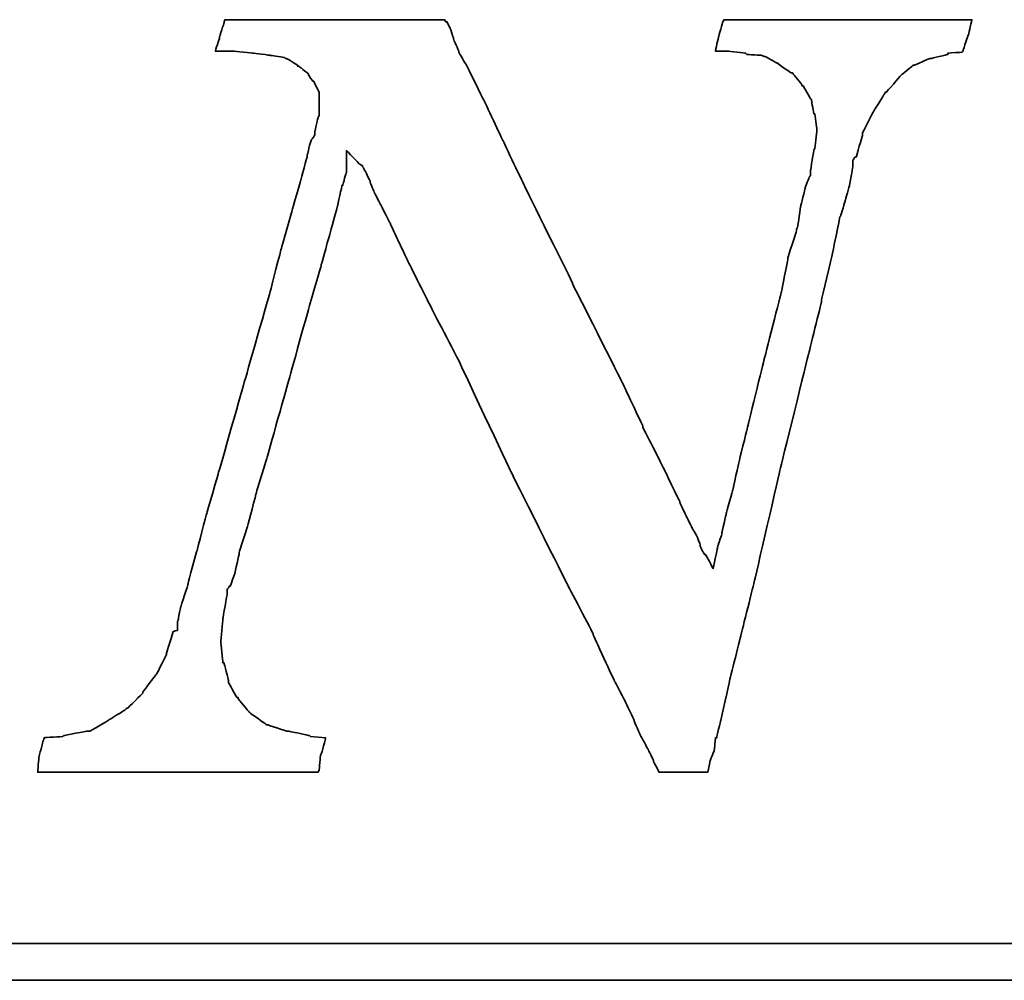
# Model space of a CAD drawing. Header units: millimetres. Extents: x 15 to 559, y 152 to 343.
# Tile 45 of 49: x 456.18 to 461.87, y 198.13 to 203.68. Entities that reach past the tile are written whole.
import ezdxf

# ---------------------------------------------------------------- set-up
doc = ezdxf.new("R2010")
doc.units = ezdxf.units.MM
doc.header["$LTSCALE"] = 0.15
doc.layers.add('DIM', color=4, linetype='CONTINUOUS')
doc.layers.add('layer 1', color=7, linetype='CONTINUOUS')

# ---------------------------------------------------------------- blocks, each defined once
blk = doc.blocks.new('TBI MOTION logo(完整正式版)')
at = {"layer": 'layer 1', "color": 22, "lineweight": 35}
for points, knots in [([(58.92625, -7.91875), (58.92625, -7.91875), (58.58625, -7.89375), (58.58625, -7.89375), (58.58625, -7.89375), (58.58625, -7.89375), (58.56625, -7.87125), (58.56625, -7.87125), (58.56625, -7.87125), (58.56625, -7.87125), (58.08375, -7.77375), (58.08375, -7.77375), (58.08375, -7.77375), (58.08375, -7.77375), (58.06125, -7.77375), (58.06125, -7.77375), (58.06125, -7.77375), (58.06125, -7.77375), (57.62625, -7.63125), (57.62625, -7.63125), (57.62625, -7.63125), (57.62625, -7.63125), (57.60625, -7.63125), (57.60625, -7.63125), (57.60625, -7.63125), (57.60625, -7.63125), (57.58125, -7.60625), (57.58125, -7.60625), (57.58125, -7.60625), (57.58125, -7.60625), (57.26625, -7.38875), (57.26625, -7.38875), (57.26625, -7.38875), (57.26625, -7.38875), (57.24625, -7.36875), (57.24625, -7.36875), (57.24625, -7.36875), (57.24625, -7.36875), (57.22125, -7.34375), (57.22125, -7.34375), (57.22125, -7.34375), (57.22125, -7.34375), (56.98125, -7.05375), (56.98125, -7.05375), (56.98125, -7.05375), (56.98125, -7.05375), (56.98125, -7.02875), (56.98125, -7.02875), (56.98125, -7.02875), (56.98125, -7.02875), (56.95625, -7.02875), (56.95625, -7.02875), (56.95625, -7.02875), (56.95625, -7.02875), (56.76625, -6.69625), (56.76625, -6.69625), (56.76625, -6.69625), (56.76625, -6.69625), (56.76625, -6.67125), (56.76625, -6.67125), (56.76625, -6.67125), (56.76625, -6.67125), (56.76625, -6.64875), (56.76625, -6.64875), (56.76625, -6.64875), (56.76625, -6.64875), (56.67125, -6.26375), (56.67125, -6.26375), (56.67125, -6.26375), (56.67125, -6.26375), (56.64625, -6.26375), (56.64625, -6.26375), (56.64625, -6.26375), (56.64625, -6.26375), (56.64625, -6.23875), (56.64625, -6.23875), (56.64625, -6.23875), (56.64625, -6.23875), (56.59625, -5.80875), (56.59625, -5.80875), (56.59625, -5.80875), (56.59625, -5.80875), (56.59625, -5.78375), (56.59625, -5.78375), (56.59625, -5.78375), (56.59625, -5.78375), (56.64625, -5.30375), (56.64625, -5.30375), (56.64625, -5.30375), (56.64625, -5.30375), (56.64625, -5.27875), (56.64625, -5.27875), (56.64625, -5.27875), (56.64625, -5.27875), (56.74125, -4.72875), (56.74125, -4.72875), (56.74125, -4.72875), (56.74125, -4.72875), (56.74125, -4.67875), (56.74125, -4.67875), (56.74125, -4.67875), (56.74125, -4.67875), (56.74125, -4.63375), (56.74125, -4.63375), (56.74125, -4.63375), (56.74125, -4.63375), (56.79125, -4.55875), (56.79125, -4.55875), (56.79125, -4.55875), (56.79125, -4.55875), (56.81125, -4.55875), (56.81125, -4.55875), (56.81125, -4.55875), (56.81125, -4.55875), (56.91125, -4.27375), (56.91125, -4.27375), (56.91125, -4.27375), (56.91125, -4.27375), (57.00625, -3.83874), (57.00625, -3.83874), (57.00625, -3.83874), (57.00625, -3.83874), (57.00625, -3.81374), (57.00625, -3.81374), (57.00625, -3.81374), (57.00625, -3.81374), (57.19875, -3.21374), (57.19875, -3.21374), (57.19875, -3.21374), (57.19875, -3.21374), (57.38625, -2.49625), (57.38625, -2.49625), (57.38625, -2.49625), (57.38625, -2.49625), (57.38625, -2.47374), (57.38625, -2.47374), (57.38625, -2.47374), (57.38625, -2.47374), (57.62625, -1.70375), (57.62625, -1.70375), (57.62625, -1.70375), (57.62625, -1.70375), (58.10625, 0.00125), (58.10625, 0.00125), (58.10625, 0.00125), (58.10625, 0.00125), (58.58625, 1.72625), (58.58625, 1.72625), (58.58625, 1.72625), (58.58625, 1.72625), (58.82625, 2.54125), (58.82625, 2.54125), (58.82625, 2.54125), (58.82625, 2.54125), (58.82625, 2.56374), (58.82625, 2.56374), (58.82625, 2.56374), (58.82625, 2.56374), (59.02125, 3.26125), (59.02125, 3.26125), (59.02125, 3.26125), (59.02125, 3.26125), (59.18625, 3.86125), (59.18625, 3.86125), (59.18625, 3.86125), (59.18625, 3.86125), (59.28625, 4.31875), (59.28625, 4.31875), (59.28625, 4.31875), (59.28625, 4.31875), (59.30625, 4.31875), (59.30625, 4.31875), (59.30625, 4.31875), (59.30625, 4.31875), (59.30625, 4.34125), (59.30625, 4.34125), (59.30625, 4.34125), (59.30625, 4.34125), (59.38125, 4.60625), (59.38125, 4.60625), (59.38125, 4.60625), (59.38125, 4.60625), (59.38125, 4.65125), (59.38125, 4.65125), (59.38125, 4.65125), (59.38125, 4.65125), (59.38125, 5.08625), (59.38125, 5.08625), (59.38125, 5.08625), (59.38125, 5.08625), (59.66625, 4.79624), (59.66625, 4.79624), (59.66625, 4.79624), (59.66625, 4.79624), (59.74125, 4.75124), (59.74125, 4.75124), (59.74125, 4.75124), (59.74125, 4.75124), (59.74125, 4.72624), (59.74125, 4.72624), (59.74125, 4.72624), (59.74125, 4.72624), (59.76125, 4.70124), (59.76125, 4.70124), (59.76125, 4.70124), (59.76125, 4.70124), (59.81125, 4.60625), (59.81125, 4.60625), (59.81125, 4.60625), (59.81125, 4.60625), (59.90625, 4.41125), (59.90625, 4.41125), (59.90625, 4.41125), (59.90625, 4.41125), (59.90625, 4.39125), (59.90625, 4.39125), (59.90625, 4.39125), (59.90625, 4.39125), (60.00375, 4.15124), (60.00375, 4.15124), (60.00375, 4.15124), (60.00375, 4.15124), (60.14625, 3.88374), (60.14625, 3.88374), (60.14625, 3.88374), (60.14625, 3.88374), (60.34125, 3.50124), (60.34125, 3.50124), (60.34125, 3.50124), (60.34125, 3.50124), (60.53125, 3.09125), (60.53125, 3.09125), (60.53125, 3.09125), (60.53125, 3.09125), (60.74625, 2.63625), (60.74625, 2.63625), (60.74625, 2.63625), (60.74625, 2.63625), (61.25125, 1.63124), (61.25125, 1.63124), (61.25125, 1.63124), (61.25125, 1.63124), (61.85125, 0.47625), (61.85125, 0.47625), (61.85125, 0.47625), (61.85125, 0.47625), (63.02625, -2.01874), (63.02625, -2.01874), (63.02625, -2.01874), (63.02625, -2.01874), (64.27625, -4.51374), (64.27625, -4.51374), (64.27625, -4.51374), (64.27625, -4.51374), (64.85125, -5.61375), (64.85125, -5.61375), (64.85125, -5.61375), (64.85125, -5.61375), (64.85125, -5.64125), (64.85125, -5.64125), (64.85125, -5.64125), (64.85125, -5.64125), (65.32875, -6.67125), (65.32875, -6.67125), (65.32875, -6.67125), (65.32875, -6.67125), (65.57125, -7.12875), (65.57125, -7.12875), (65.57125, -7.12875), (65.57125, -7.12875), (65.76125, -7.53625), (65.76125, -7.53625), (65.76125, -7.53625), (65.76125, -7.53625), (65.76125, -7.55625), (65.76125, -7.55625), (65.76125, -7.55625), (65.76125, -7.55625), (65.90375, -7.87125), (65.90375, -7.87125), (65.90375, -7.87125), (65.90375, -7.87125), (66.07125, -8.18125), (66.07125, -8.18125), (66.07125, -8.18125), (66.07125, -8.18125), (66.19125, -8.42375), (66.19125, -8.42375), (66.19125, -8.42375), (66.19125, -8.42375), (66.19125, -8.44375), (66.19125, -8.44375), (66.19125, -8.44375), (66.19125, -8.44375), (66.29125, -8.63875), (66.29125, -8.63875), (66.29125, -8.63875), (66.29125, -8.63875), (66.31125, -8.68625), (66.31125, -8.68625), (66.31125, -8.68625), (66.31125, -8.68625), (66.38375, -8.68625), (66.38375, -8.68625), (66.38375, -8.68625), (66.38375, -8.68625), (66.84125, -8.68625), (66.84125, -8.68625), (66.84125, -8.68625), (66.84125, -8.68625), (67.29625, -8.68625), (67.29625, -8.68625), (67.29625, -8.68625), (67.29625, -8.68625), (67.36625, -8.68625), (67.36625, -8.68625), (67.36625, -8.68625), (67.36625, -8.68625), (67.39125, -8.68625), (67.39125, -8.68625), (67.39125, -8.68625), (67.39125, -8.68625), (67.44125, -8.46875), (67.44125, -8.46875), (67.44125, -8.46875), (67.44125, -8.46875), (67.44125, -8.44375), (67.44125, -8.44375), (67.44125, -8.44375), (67.44125, -8.44375), (67.53625, -8.20375), (67.53625, -8.20375), (67.53625, -8.20375), (67.53625, -8.20375), (67.56125, -7.94375), (67.56125, -7.94375), (67.56125, -7.94375), (67.56125, -7.94375), (67.56125, -7.91875), (67.56125, -7.91875), (67.56125, -7.91875), (67.56125, -7.91875), (67.58625, -7.91875), (67.58625, -7.91875), (67.58625, -7.91875), (67.58625, -7.91875), (67.68125, -7.53625), (67.68125, -7.53625), (67.68125, -7.53625), (67.68125, -7.53625), (67.87375, -6.67125), (67.87375, -6.67125), (67.87375, -6.67125), (67.87375, -6.67125), (68.13625, -5.61375), (68.13625, -5.61375), (68.13625, -5.61375), (68.13625, -5.61375), (68.42375, -4.46374), (68.42375, -4.46374), (68.42375, -4.46374), (68.42375, -4.46374), (68.99875, -1.96874), (68.99875, -1.96874), (68.99875, -1.96874), (68.99875, -1.96874), (69.62625, 0.57625), (69.62625, 0.57625), (69.62625, 0.57625), (69.62625, 0.57625), (69.91125, 1.72625), (69.91125, 1.72625), (69.91125, 1.72625), (69.91125, 1.72625), (69.91125, 1.77625), (69.91125, 1.77625), (69.91125, 1.77625), (69.91125, 1.77625), (70.15125, 2.78124), (70.15125, 2.78124), (70.15125, 2.78124), (70.15125, 2.78124), (70.32125, 3.62125), (70.32125, 3.62125), (70.32125, 3.62125), (70.32125, 3.62125), (70.34125, 3.64625), (70.34125, 3.64625), (70.34125, 3.64625), (70.34125, 3.64625), (70.44125, 3.98125), (70.44125, 3.98125), (70.44125, 3.98125), (70.44125, 3.98125), (70.53625, 4.31875), (70.53625, 4.31875), (70.53625, 4.31875), (70.53625, 4.31875), (70.58125, 4.55875), (70.58125, 4.55875), (70.58125, 4.55875), (70.58125, 4.55875), (70.60625, 4.72624), (70.60625, 4.72624), (70.60625, 4.72624), (70.60625, 4.72624), (70.60625, 4.79624), (70.60625, 4.79624), (70.60625, 4.79624), (70.60625, 4.79624), (70.60625, 4.87125), (70.60625, 4.87125), (70.60625, 4.87125), (70.60625, 4.87125), (70.65625, 4.94125), (70.65625, 4.94125), (70.65625, 4.94125), (70.65625, 4.94125), (70.68125, 4.94125), (70.68125, 4.94125), (70.68125, 4.94125), (70.68125, 4.94125), (70.82125, 5.42125), (70.82125, 5.42125), (70.82125, 5.42125), (70.82125, 5.42125), (70.82125, 5.44625), (70.82125, 5.44625), (70.82125, 5.44625), (70.82125, 5.44625), (70.82125, 5.47125), (70.82125, 5.47125), (70.82125, 5.47125), (70.82125, 5.47125), (71.06125, 5.94625), (71.06125, 5.94625), (71.06125, 5.94625), (71.06125, 5.94625), (71.30125, 6.33124), (71.30125, 6.33124), (71.30125, 6.33124), (71.30125, 6.33124), (71.32625, 6.35625), (71.32625, 6.35625), (71.32625, 6.35625), (71.32625, 6.35625), (71.32625, 6.38124), (71.32625, 6.38124), (71.32625, 6.38124), (71.32625, 6.38124), (71.35125, 6.38124), (71.35125, 6.38124), (71.35125, 6.38124), (71.35125, 6.38124), (71.66125, 6.74125), (71.66125, 6.74125), (71.66125, 6.74125), (71.66125, 6.74125), (71.68625, 6.76625), (71.68625, 6.76625), (71.68625, 6.76625), (71.68625, 6.76625), (71.92625, 6.95624), (71.92625, 6.95624), (71.92625, 6.95624), (71.92625, 6.95624), (71.95125, 6.98125), (71.95125, 6.98125), (71.95125, 6.98125), (71.95125, 6.98125), (71.97625, 6.98125), (71.97625, 6.98125), (71.97625, 6.98125), (71.97625, 6.98125), (72.31125, 7.12624), (72.31125, 7.12624), (72.31125, 7.12624), (72.31125, 7.12624), (72.33375, 7.12624), (72.33375, 7.12624), (72.33375, 7.12624), (72.33375, 7.12624), (72.71625, 7.21875), (72.71625, 7.21875), (72.71625, 7.21875), (72.71625, 7.21875), (72.71625, 7.24624), (72.71625, 7.24624), (72.71625, 7.24624), (72.71625, 7.24624), (72.74125, 7.24624), (72.74125, 7.24624), (72.74125, 7.24624), (72.74125, 7.24624), (73.03124, 7.26624), (73.03124, 7.26624), (73.03124, 7.26624), (73.03124, 7.26624), (73.05375, 7.29125), (73.05375, 7.29125), (73.05375, 7.29125), (73.05375, 7.29125), (73.05375, 7.31625), (73.05375, 7.31625), (73.05375, 7.31625), (73.05375, 7.31625), (73.17625, 7.67625), (73.17625, 7.67625), (73.17625, 7.67625), (73.17625, 7.67625), (73.24625, 7.98625), (73.24625, 7.98625), (73.24625, 7.98625), (73.24625, 7.98625), (73.19625, 7.98625), (73.19625, 7.98625), (73.19625, 7.98625), (73.19625, 7.98625), (72.93625, 7.98625), (72.93625, 7.98625), (72.93625, 7.98625), (72.93625, 7.98625), (72.55125, 7.98625), (72.55125, 7.98625), (72.55125, 7.98625), (72.55125, 7.98625), (72.09625, 7.98625), (72.09625, 7.98625), (72.09625, 7.98625), (72.09625, 7.98625), (71.64125, 7.98625), (71.64125, 7.98625), (71.64125, 7.98625), (71.64125, 7.98625), (70.53625, 7.98625), (70.53625, 7.98625), (70.53625, 7.98625), (70.53625, 7.98625), (69.47875, 7.98625), (69.47875, 7.98625), (69.47875, 7.98625), (69.47875, 7.98625), (68.95125, 7.98625), (68.95125, 7.98625), (68.95125, 7.98625), (68.95125, 7.98625), (68.52125, 7.98625), (68.52125, 7.98625), (68.52125, 7.98625), (68.52125, 7.98625), (68.13625, 7.98625), (68.13625, 7.98625), (68.13625, 7.98625), (68.13625, 7.98625), (67.87375, 7.98625), (67.87375, 7.98625), (67.87375, 7.98625), (67.87375, 7.98625), (67.75125, 7.98625), (67.75125, 7.98625), (67.75125, 7.98625), (67.75125, 7.98625), (67.72625, 7.94125), (67.72625, 7.94125), (67.72625, 7.94125), (67.72625, 7.94125), (67.63125, 7.60625), (67.63125, 7.60625), (67.63125, 7.60625), (67.63125, 7.60625), (67.56125, 7.29125), (67.56125, 7.29125), (67.56125, 7.29125), (67.56125, 7.29125), (67.72625, 7.29125), (67.72625, 7.29125), (67.72625, 7.29125), (67.72625, 7.29125), (67.82625, 7.29125), (67.82625, 7.29125), (67.82625, 7.29125), (67.82625, 7.29125), (67.84625, 7.29125), (67.84625, 7.29125), (67.84625, 7.29125), (67.84625, 7.29125), (68.23125, 7.24624), (68.23125, 7.24624), (68.23125, 7.24624), (68.23125, 7.24624), (68.25875, 7.21875), (68.25875, 7.21875), (68.25875, 7.21875), (68.25875, 7.21875), (68.59125, 7.19624), (68.59125, 7.19624), (68.59125, 7.19624), (68.59125, 7.19624), (68.64125, 7.17125), (68.64125, 7.17125), (68.64125, 7.17125), (68.64125, 7.17125), (68.66625, 7.17125), (68.66625, 7.17125), (68.66625, 7.17125), (68.66625, 7.17125), (68.92625, 7.02624), (68.92625, 7.02624), (68.92625, 7.02624), (68.92625, 7.02624), (68.95125, 7.02624), (68.95125, 7.02624), (68.95125, 7.02624), (68.95125, 7.02624), (68.95125, 7.00624), (68.95125, 7.00624), (68.95125, 7.00624), (68.95125, 7.00624), (69.23875, 6.81125), (69.23875, 6.81125), (69.23875, 6.81125), (69.23875, 6.81125), (69.26625, 6.81125), (69.26625, 6.81125), (69.26625, 6.81125), (69.26625, 6.81125), (69.28625, 6.78625), (69.28625, 6.78625), (69.28625, 6.78625), (69.28625, 6.78625), (69.47875, 6.54875), (69.47875, 6.54875), (69.47875, 6.54875), (69.47875, 6.54875), (69.47875, 6.52375), (69.47875, 6.52375), (69.47875, 6.52375), (69.47875, 6.52375), (69.50625, 6.52375), (69.50625, 6.52375), (69.50625, 6.52375), (69.50625, 6.52375), (69.67125, 6.23625), (69.67125, 6.23625), (69.67125, 6.23625), (69.67125, 6.23625), (69.69375, 6.21125), (69.69375, 6.21125), (69.69375, 6.21125), (69.69375, 6.21125), (69.69375, 6.18625), (69.69375, 6.18625), (69.69375, 6.18625), (69.69375, 6.18625), (69.74625, 5.89875), (69.74625, 5.89875), (69.74625, 5.89875), (69.74625, 5.89875), (69.76625, 5.89875), (69.76625, 5.89875), (69.76625, 5.89875), (69.76625, 5.89875), (69.81375, 5.56625), (69.81375, 5.56625), (69.81375, 5.56625), (69.81375, 5.56625), (69.81375, 5.54125), (69.81375, 5.54125), (69.81375, 5.54125), (69.81375, 5.54125), (69.81375, 5.51625), (69.81375, 5.51625), (69.81375, 5.51625), (69.81375, 5.51625), (69.76625, 5.13125), (69.76625, 5.13125), (69.76625, 5.13125), (69.76625, 5.13125), (69.74625, 5.10874), (69.74625, 5.10874), (69.74625, 5.10874), (69.74625, 5.10874), (69.67125, 4.65125), (69.67125, 4.65125), (69.67125, 4.65125), (69.67125, 4.65125), (69.67125, 4.55875), (69.67125, 4.55875), (69.67125, 4.55875), (69.67125, 4.55875), (69.67125, 4.53125), (69.67125, 4.53125), (69.67125, 4.53125), (69.67125, 4.53125), (69.64625, 4.50874), (69.64625, 4.50874), (69.64625, 4.50874), (69.64625, 4.50874), (69.55125, 4.27125), (69.55125, 4.27125), (69.55125, 4.27125), (69.55125, 4.27125), (69.55125, 4.24625), (69.55125, 4.24625), (69.55125, 4.24625), (69.55125, 4.24625), (69.45375, 3.86125), (69.45375, 3.86125), (69.45375, 3.86125), (69.45375, 3.86125), (69.38625, 3.40624), (69.38625, 3.40624), (69.38625, 3.40624), (69.38625, 3.40624), (69.35875, 3.33125), (69.35875, 3.33125), (69.35875, 3.33125), (69.35875, 3.33125), (69.35875, 3.30875), (69.35875, 3.30875), (69.35875, 3.30875), (69.35875, 3.30875), (69.16625, 2.71125), (69.16625, 2.71125), (69.16625, 2.71125), (69.16625, 2.71125), (69.16625, 2.66375), (69.16625, 2.66375), (69.16625, 2.66375), (69.16625, 2.66375), (69.02625, 1.96374), (69.02625, 1.96374), (69.02625, 1.96374), (69.02625, 1.96374), (68.64125, 0.45624), (68.64125, 0.45624), (68.64125, 0.45624), (68.64125, 0.45624), (68.25875, -1.10625), (68.25875, -1.10625), (68.25875, -1.10625), (68.25875, -1.10625), (68.08625, -1.80125), (68.08625, -1.80125), (68.08625, -1.80125), (68.08625, -1.80125), (67.94625, -2.42625), (67.94625, -2.42625), (67.94625, -2.42625), (67.94625, -2.42625), (67.80125, -2.95375), (67.80125, -2.95375), (67.80125, -2.95375), (67.80125, -2.95375), (67.70625, -3.38375), (67.70625, -3.38375), (67.70625, -3.38375), (67.70625, -3.38375), (67.70625, -3.40875), (67.70625, -3.40875), (67.70625, -3.40875), (67.70625, -3.40875), (67.63125, -3.62375), (67.63125, -3.62375), (67.63125, -3.62375), (67.63125, -3.62375), (67.60625, -3.72125), (67.60625, -3.72125), (67.60625, -3.72125), (67.60625, -3.72125), (67.51125, -4.17375), (67.51125, -4.17375), (67.51125, -4.17375), (67.51125, -4.17375), (67.34625, -3.86374), (67.34625, -3.86374), (67.34625, -3.86374), (67.34625, -3.86374), (67.32125, -3.86374), (67.32125, -3.86374), (67.32125, -3.86374), (67.32125, -3.86374), (67.27125, -3.76874), (67.27125, -3.76874), (67.27125, -3.76874), (67.27125, -3.76874), (67.22625, -3.67374), (67.22625, -3.67374), (67.22625, -3.67374), (67.22625, -3.67374), (67.22625, -3.64875), (67.22625, -3.64875), (67.22625, -3.64875), (67.22625, -3.64875), (67.15125, -3.45375), (67.15125, -3.45375), (67.15125, -3.45375), (67.15125, -3.45375), (67.05625, -3.28875), (67.05625, -3.28875), (67.05625, -3.28875), (67.05625, -3.28875), (66.91125, -3.00125), (66.91125, -3.00125), (66.91125, -3.00125), (66.91125, -3.00125), (66.77125, -2.71375), (66.77125, -2.71375), (66.77125, -2.71375), (66.77125, -2.71375), (66.77125, -2.68875), (66.77125, -2.68875), (66.77125, -2.68875), (66.77125, -2.68875), (66.41125, -1.94374), (66.41125, -1.94374), (66.41125, -1.94374), (66.41125, -1.94374), (65.95125, -1.03375), (65.95125, -1.03375), (65.95125, -1.03375), (65.95125, -1.03375), (65.95125, -1.00875), (65.95125, -1.00875), (65.95125, -1.00875), (65.95125, -1.00875), (65.49625, -0.04874), (65.49625, -0.04874), (65.49625, -0.04874), (65.49625, -0.04874), (64.39375, 2.13624), (64.39375, 2.13624), (64.39375, 2.13624), (64.39375, 2.13624), (64.39375, 2.15624), (64.39375, 2.15624), (64.39375, 2.15624), (64.39375, 2.15624), (63.33625, 4.29125), (63.33625, 4.29125), (63.33625, 4.29125), (63.33625, 4.29125), (62.85625, 5.30125), (62.85625, 5.30125), (62.85625, 5.30125), (62.85625, 5.30125), (62.42625, 6.21125), (62.42625, 6.21125), (62.42625, 6.21125), (62.42625, 6.21125), (62.04125, 6.98125), (62.04125, 6.98125), (62.04125, 6.98125), (62.04125, 6.98125), (61.87375, 7.26624), (61.87375, 7.26624), (61.87375, 7.26624), (61.87375, 7.26624), (61.87375, 7.29125), (61.87375, 7.29125), (61.87375, 7.29125), (61.87375, 7.29125), (61.75625, 7.55625), (61.75625, 7.55625), (61.75625, 7.55625), (61.75625, 7.55625), (61.75625, 7.58124), (61.75625, 7.58124), (61.75625, 7.58124), (61.75625, 7.58124), (61.68375, 7.79375), (61.68375, 7.79375), (61.68375, 7.79375), (61.68375, 7.79375), (61.61125, 7.94125), (61.61125, 7.94125), (61.61125, 7.94125), (61.61125, 7.94125), (61.58625, 7.94125), (61.58625, 7.94125), (61.58625, 7.94125), (61.58625, 7.94125), (61.56375, 7.98625), (61.56375, 7.98625), (61.56375, 7.98625), (61.56375, 7.98625), (61.41875, 7.98625), (61.41875, 7.98625), (61.41875, 7.98625), (61.41875, 7.98625), (61.18125, 7.98625), (61.18125, 7.98625), (61.18125, 7.98625), (61.18125, 7.98625), (60.84125, 7.98625), (60.84125, 7.98625), (60.84125, 7.98625), (60.84125, 7.98625), (60.02625, 7.98625), (60.02625, 7.98625), (60.02625, 7.98625), (60.02625, 7.98625), (59.11625, 7.98625), (59.11625, 7.98625), (59.11625, 7.98625), (59.11625, 7.98625), (58.15625, 7.98625), (58.15625, 7.98625), (58.15625, 7.98625), (58.15625, 7.98625), (57.34125, 7.98625), (57.34125, 7.98625), (57.34125, 7.98625), (57.34125, 7.98625), (57.00625, 7.98625), (57.00625, 7.98625), (57.00625, 7.98625), (57.00625, 7.98625), (56.76625, 7.98625), (56.76625, 7.98625), (56.76625, 7.98625), (56.76625, 7.98625), (56.69125, 7.98625), (56.69125, 7.98625), (56.69125, 7.98625), (56.69125, 7.98625), (56.67125, 7.94125), (56.67125, 7.94125), (56.67125, 7.94125), (56.67125, 7.94125), (56.67125, 7.91625), (56.67125, 7.91625), (56.67125, 7.91625), (56.67125, 7.91625), (56.57125, 7.60625), (56.57125, 7.60625), (56.57125, 7.60625), (56.57125, 7.60625), (56.57125, 7.58124), (56.57125, 7.58124), (56.57125, 7.58124), (56.57125, 7.58124), (56.47625, 7.29125), (56.47625, 7.29125), (56.47625, 7.29125), (56.47625, 7.29125), (56.57125, 7.29125), (56.57125, 7.29125), (56.57125, 7.29125), (56.57125, 7.29125), (56.76625, 7.29125), (56.76625, 7.29125), (56.76625, 7.29125), (56.76625, 7.29125), (56.86125, 7.29125), (56.86125, 7.29125), (56.86125, 7.29125), (56.86125, 7.29125), (56.88625, 7.29125), (56.88625, 7.29125), (56.88625, 7.29125), (56.88625, 7.29125), (57.31625, 7.24624), (57.31625, 7.24624), (57.31625, 7.24624), (57.31625, 7.24624), (57.70125, 7.19624), (57.70125, 7.19624), (57.70125, 7.19624), (57.70125, 7.19624), (57.72625, 7.19624), (57.72625, 7.19624), (57.72625, 7.19624), (57.72625, 7.19624), (58.01125, 7.14624), (58.01125, 7.14624), (58.01125, 7.14624), (58.01125, 7.14624), (58.03625, 7.12624), (58.03625, 7.12624), (58.03625, 7.12624), (58.03625, 7.12624), (58.06125, 7.12624), (58.06125, 7.12624), (58.06125, 7.12624), (58.06125, 7.12624), (58.30125, 6.98125), (58.30125, 6.98125), (58.30125, 6.98125), (58.30125, 6.98125), (58.30125, 6.95624), (58.30125, 6.95624), (58.30125, 6.95624), (58.30125, 6.95624), (58.32375, 6.95624), (58.32375, 6.95624), (58.32375, 6.95624), (58.32375, 6.95624), (58.51625, 6.81125), (58.51625, 6.81125), (58.51625, 6.81125), (58.51625, 6.81125), (58.54125, 6.78625), (58.54125, 6.78625), (58.54125, 6.78625), (58.54125, 6.78625), (58.54125, 6.76625), (58.54125, 6.76625), (58.54125, 6.76625), (58.54125, 6.76625), (58.63625, 6.62124), (58.63625, 6.62124), (58.63625, 6.62124), (58.63625, 6.62124), (58.65875, 6.62124), (58.65875, 6.62124), (58.65875, 6.62124), (58.65875, 6.62124), (58.75625, 6.42625), (58.75625, 6.42625), (58.75625, 6.42625), (58.75625, 6.42625), (58.77875, 6.38124), (58.77875, 6.38124), (58.77875, 6.38124), (58.77875, 6.38124), (58.77875, 6.33124), (58.77875, 6.33124), (58.77875, 6.33124), (58.77875, 6.33124), (58.77875, 6.09125), (58.77875, 6.09125), (58.77875, 6.09125), (58.77875, 6.09125), (58.77875, 5.85125), (58.77875, 5.85125), (58.77875, 5.85125), (58.77875, 5.85125), (58.75625, 5.82625), (58.75625, 5.82625), (58.75625, 5.82625), (58.75625, 5.82625), (58.68625, 5.51625), (58.68625, 5.51625), (58.68625, 5.51625), (58.68625, 5.51625), (58.68625, 5.47125), (58.68625, 5.47125), (58.68625, 5.47125), (58.68625, 5.47125), (58.68625, 5.44625), (58.68625, 5.44625), (58.68625, 5.44625), (58.68625, 5.44625), (58.65875, 5.39625), (58.65875, 5.39625), (58.65875, 5.39625), (58.65875, 5.39625), (58.61125, 5.32624), (58.61125, 5.32624), (58.61125, 5.32624), (58.61125, 5.32624), (58.56625, 5.20375), (58.56625, 5.20375), (58.56625, 5.20375), (58.56625, 5.20375), (58.51625, 4.99125), (58.51625, 4.99125), (58.51625, 4.99125), (58.51625, 4.99125), (58.51625, 4.96625), (58.51625, 4.96625), (58.51625, 4.96625), (58.51625, 4.96625), (58.37125, 4.43625), (58.37125, 4.43625), (58.37125, 4.43625), (58.37125, 4.43625), (58.18125, 3.76625), (58.18125, 3.76625), (58.18125, 3.76625), (58.18125, 3.76625), (57.94125, 2.92624), (57.94125, 2.92624), (57.94125, 2.92624), (57.94125, 2.92624), (57.70125, 1.98874), (57.70125, 1.98874), (57.70125, 1.98874), (57.70125, 1.98874), (57.12625, -0.02374), (57.12625, -0.02374), (57.12625, -0.02374), (57.12625, -0.02374), (56.55125, -2.03875), (56.55125, -2.03875), (56.55125, -2.03875), (56.55125, -2.03875), (56.28625, -2.95375), (56.28625, -2.95375), (56.28625, -2.95375), (56.28625, -2.95375), (56.07125, -3.76874), (56.07125, -3.76874), (56.07125, -3.76874), (56.07125, -3.76874), (55.87625, -4.48874), (55.87625, -4.48874), (55.87625, -4.48874), (55.87625, -4.48874), (55.87625, -4.51374), (55.87625, -4.51374), (55.87625, -4.51374), (55.87625, -4.51374), (55.71125, -5.01625), (55.71125, -5.01625), (55.71125, -5.01625), (55.71125, -5.01625), (55.66125, -5.25375), (55.66125, -5.25375), (55.66125, -5.25375), (55.66125, -5.25375), (55.66125, -5.27875), (55.66125, -5.27875), (55.66125, -5.27875), (55.66125, -5.27875), (55.63625, -5.37375), (55.63625, -5.37375), (55.63625, -5.37375), (55.63625, -5.37375), (55.63625, -5.42375), (55.63625, -5.42375), (55.63625, -5.42375), (55.63625, -5.42375), (55.63625, -5.54125), (55.63625, -5.54125), (55.63625, -5.54125), (55.63625, -5.54125), (55.54125, -5.56875), (55.54125, -5.56875), (55.54125, -5.56875), (55.54125, -5.56875), (55.39625, -6.04875), (55.39625, -6.04875), (55.39625, -6.04875), (55.39625, -6.04875), (55.39625, -6.06875), (55.39625, -6.06875), (55.39625, -6.06875), (55.39625, -6.06875), (55.18125, -6.50375), (55.18125, -6.50375), (55.18125, -6.50375), (55.18125, -6.50375), (55.15625, -6.52875), (55.15625, -6.52875), (55.15625, -6.52875), (55.15625, -6.52875), (54.86875, -6.91125), (54.86875, -6.91125), (54.86875, -6.91125), (54.86875, -6.91125), (54.86875, -6.93375), (54.86875, -6.93375), (54.86875, -6.93375), (54.86875, -6.93375), (54.53125, -7.26875), (54.53125, -7.26875), (54.53125, -7.26875), (54.53125, -7.26875), (54.51125, -7.26875), (54.51125, -7.26875), (54.51125, -7.26875), (54.51125, -7.26875), (54.48625, -7.29625), (54.48625, -7.29625), (54.48625, -7.29625), (54.48625, -7.29625), (54.10375, -7.53625), (54.10375, -7.53625), (54.10375, -7.53625), (54.10375, -7.53625), (53.69625, -7.77375), (53.69625, -7.77375), (53.69625, -7.77375), (53.69625, -7.77375), (53.67125, -7.77375), (53.67125, -7.77375), (53.67125, -7.77375), (53.67125, -7.77375), (53.64625, -7.77375), (53.64625, -7.77375), (53.64625, -7.77375), (53.64625, -7.77375), (53.11625, -7.87125), (53.11625, -7.87125), (53.11625, -7.87125), (53.11625, -7.87125), (53.09625, -7.89375), (53.09625, -7.89375), (53.09625, -7.89375), (53.09625, -7.89375), (52.68625, -7.91875), (52.68625, -7.91875), (52.68625, -7.91875), (52.68625, -7.91875), (52.66125, -7.99125), (52.66125, -7.99125), (52.66125, -7.99125), (52.66125, -7.99125), (52.56625, -8.34875), (52.56625, -8.34875), (52.56625, -8.34875), (52.56625, -8.34875), (52.54125, -8.68625), (52.54125, -8.68625), (52.54125, -8.68625), (52.54125, -8.68625), (52.58875, -8.68625), (52.58875, -8.68625), (52.58875, -8.68625), (52.58875, -8.68625), (52.87625, -8.68625), (52.87625, -8.68625), (52.87625, -8.68625), (52.87625, -8.68625), (53.33625, -8.68625), (53.33625, -8.68625), (53.33625, -8.68625), (53.33625, -8.68625), (53.79125, -8.68625), (53.79125, -8.68625), (53.79125, -8.68625), (53.79125, -8.68625), (54.36625, -8.68625), (54.36625, -8.68625), (54.36625, -8.68625), (54.36625, -8.68625), (55.59125, -8.68625), (55.59125, -8.68625), (55.59125, -8.68625), (55.59125, -8.68625), (56.76625, -8.68625), (56.76625, -8.68625), (56.76625, -8.68625), (56.76625, -8.68625), (57.34125, -8.68625), (57.34125, -8.68625), (57.34125, -8.68625), (57.34125, -8.68625), (57.82125, -8.68625), (57.82125, -8.68625), (57.82125, -8.68625), (57.82125, -8.68625), (58.25125, -8.68625), (58.25125, -8.68625), (58.25125, -8.68625), (58.25125, -8.68625), (58.58625, -8.68625), (58.58625, -8.68625), (58.58625, -8.68625), (58.58625, -8.68625), (58.75625, -8.68625), (58.75625, -8.68625), (58.75625, -8.68625), (58.75625, -8.68625), (58.77875, -8.63875), (58.77875, -8.63875), (58.77875, -8.63875), (58.77875, -8.63875), (58.80625, -8.30375), (58.80625, -8.30375), (58.80625, -8.30375), (58.80625, -8.30375), (58.82625, -8.27875), (58.82625, -8.27875), (58.82625, -8.27875), (58.82625, -8.27875), (58.92625, -7.91875), (58.92625, -7.91875)], [0, 0, 0, 0, 0.003125, 0.003125, 0.003125, 0.00312501, 0.00625, 0.00625, 0.00625, 0.00625001, 0.009375, 0.009375, 0.009375, 0.00937501, 0.0125, 0.0125, 0.0125, 0.01250001, 0.015625, 0.015625, 0.015625, 0.01562501, 0.01875, 0.01875, 0.01875, 0.01875001, 0.021875, 0.021875, 0.021875, 0.02187501, 0.025, 0.025, 0.025, 0.02500001, 0.028125, 0.028125, 0.028125, 0.02812501, 0.03125, 0.03125, 0.03125, 0.03125001, 0.034375, 0.034375, 0.034375, 0.03437501, 0.0375, 0.0375, 0.0375, 0.03750001, 0.040625, 0.040625, 0.040625, 0.04062501, 0.04375, 0.04375, 0.04375, 0.04375001, 0.046875, 0.046875, 0.046875, 0.04687501, 0.05, 0.05, 0.05, 0.05000001, 0.053125, 0.053125, 0.053125, 0.05312501, 0.05625, 0.05625, 0.05625, 0.05625001, 0.059375, 0.059375, 0.059375, 0.05937501, 0.0625, 0.0625, 0.0625, 0.06250001, 0.065625, 0.065625, 0.065625, 0.06562501, 0.06875, 0.06875, 0.06875, 0.06875001, 0.071875, 0.071875, 0.071875, 0.07187501, 0.075, 0.075, 0.075, 0.07500001, 0.078125, 0.078125, 0.078125, 0.07812501, 0.08125, 0.08125, 0.08125, 0.08125001, 0.084375, 0.084375, 0.084375, 0.08437501, 0.0875, 0.0875, 0.0875, 0.08750001, 0.090625, 0.090625, 0.090625, 0.09062501, 0.09375, 0.09375, 0.09375, 0.09375001, 0.096875, 0.096875, 0.096875, 0.09687501, 0.1, 0.1, 0.1, 0.10000001, 0.103125, 0.103125, 0.103125, 0.10312501, 0.10625, 0.10625, 0.10625, 0.10625001, 0.109375, 0.109375, 0.109375, 0.10937501, 0.1125, 0.1125, 0.1125, 0.11250001, 0.115625, 0.115625, 0.115625, 0.11562501, 0.11875, 0.11875, 0.11875, 0.11875001, 0.121875, 0.121875, 0.121875, 0.12187501, 0.125, 0.125, 0.125, 0.12500001, 0.128125, 0.128125, 0.128125, 0.12812501, 0.13125, 0.13125, 0.13125, 0.13125001, 0.134375, 0.134375, 0.134375, 0.13437501, 0.1375, 0.1375, 0.1375, 0.13750001, 0.140625, 0.140625, 0.140625, 0.14062501, 0.14375, 0.14375, 0.14375, 0.14375001, 0.146875, 0.146875, 0.146875, 0.14687501, 0.15, 0.15, 0.15, 0.15000001, 0.153125, 0.153125, 0.153125, 0.15312501, 0.15625, 0.15625, 0.15625, 0.15625001, 0.159375, 0.159375, 0.159375, 0.15937501, 0.1625, 0.1625, 0.1625, 0.16250001, 0.165625, 0.165625, 0.165625, 0.16562501, 0.16875, 0.16875, 0.16875, 0.16875001, 0.171875, 0.171875, 0.171875, 0.17187501, 0.175, 0.175, 0.175, 0.17500001, 0.178125, 0.178125, 0.178125, 0.17812501, 0.18125, 0.18125, 0.18125, 0.18125001, 0.184375, 0.184375, 0.184375, 0.18437501, 0.1875, 0.1875, 0.1875, 0.18750001, 0.190625, 0.190625, 0.190625, 0.19062501, 0.19375, 0.19375, 0.19375, 0.19375001, 0.196875, 0.196875, 0.196875, 0.19687501, 0.2, 0.2, 0.2, 0.20000001, 0.203125, 0.203125, 0.203125, 0.20312501, 0.20625, 0.20625, 0.20625, 0.20625001, 0.209375, 0.209375, 0.209375, 0.20937501, 0.2125, 0.2125, 0.2125, 0.21250001, 0.215625, 0.215625, 0.215625, 0.21562501, 0.21875, 0.21875, 0.21875, 0.21875001, 0.221875, 0.221875, 0.221875, 0.22187501, 0.225, 0.225, 0.225, 0.22500001, 0.228125, 0.228125, 0.228125, 0.22812501, 0.23125, 0.23125, 0.23125, 0.23125001, 0.234375, 0.234375, 0.234375, 0.23437501, 0.2375, 0.2375, 0.2375, 0.23750001, 0.240625, 0.240625, 0.240625, 0.24062501, 0.24375, 0.24375, 0.24375, 0.24375001, 0.246875, 0.246875, 0.246875, 0.24687501, 0.25, 0.25, 0.25, 0.25000001, 0.253125, 0.253125, 0.253125, 0.25312501, 0.25625, 0.25625, 0.25625, 0.25625001, 0.259375, 0.259375, 0.259375, 0.25937501, 0.2625, 0.2625, 0.2625, 0.26250001, 0.265625, 0.265625, 0.265625, 0.26562501, 0.26875, 0.26875, 0.26875, 0.26875001, 0.271875, 0.271875, 0.271875, 0.27187501, 0.275, 0.275, 0.275, 0.27500001, 0.278125, 0.278125, 0.278125, 0.27812501, 0.28125, 0.28125, 0.28125, 0.28125001, 0.284375, 0.284375, 0.284375, 0.28437501, 0.2875, 0.2875, 0.2875, 0.28750001, 0.290625, 0.290625, 0.290625, 0.29062501, 0.29375, 0.29375, 0.29375, 0.29375001, 0.296875, 0.296875, 0.296875, 0.29687501, 0.3, 0.3, 0.3, 0.30000001, 0.303125, 0.303125, 0.303125, 0.30312501, 0.30625, 0.30625, 0.30625, 0.30625001, 0.309375, 0.309375, 0.309375, 0.30937501, 0.3125, 0.3125, 0.3125, 0.31250001, 0.315625, 0.315625, 0.315625, 0.31562501, 0.31875, 0.31875, 0.31875, 0.31875001, 0.321875, 0.321875, 0.321875, 0.32187501, 0.325, 0.325, 0.325, 0.32500001, 0.328125, 0.328125, 0.328125, 0.32812501, 0.33125, 0.33125, 0.33125, 0.33125001, 0.334375, 0.334375, 0.334375, 0.33437501, 0.3375, 0.3375, 0.3375, 0.33750001, 0.340625, 0.340625, 0.340625, 0.34062501, 0.34375, 0.34375, 0.34375, 0.34375001, 0.346875, 0.346875, 0.346875, 0.34687501, 0.35, 0.35, 0.35, 0.35000001, 0.353125, 0.353125, 0.353125, 0.35312501, 0.35625, 0.35625, 0.35625, 0.35625001, 0.359375, 0.359375, 0.359375, 0.35937501, 0.3625, 0.3625, 0.3625, 0.36250001, 0.365625, 0.365625, 0.365625, 0.36562501, 0.36875, 0.36875, 0.36875, 0.36875001, 0.371875, 0.371875, 0.371875, 0.37187501, 0.375, 0.375, 0.375, 0.37500001, 0.378125, 0.378125, 0.378125, 0.37812501, 0.38125, 0.38125, 0.38125, 0.38125001, 0.384375, 0.384375, 0.384375, 0.38437501, 0.3875, 0.3875, 0.3875, 0.38750001, 0.390625, 0.390625, 0.390625, 0.39062501, 0.39375, 0.39375, 0.39375, 0.39375001, 0.396875, 0.396875, 0.396875, 0.39687501, 0.4, 0.4, 0.4, 0.40000001, 0.403125, 0.403125, 0.403125, 0.40312501, 0.40625, 0.40625, 0.40625, 0.40625001, 0.409375, 0.409375, 0.409375, 0.40937501, 0.4125, 0.4125, 0.4125, 0.41250001, 0.415625, 0.415625, 0.415625, 0.41562501, 0.41875, 0.41875, 0.41875, 0.41875001, 0.421875, 0.421875, 0.421875, 0.42187501, 0.425, 0.425, 0.425, 0.42500001, 0.428125, 0.428125, 0.428125, 0.42812501, 0.43125, 0.43125, 0.43125, 0.43125001, 0.434375, 0.434375, 0.434375, 0.43437501, 0.4375, 0.4375, 0.4375, 0.43750001, 0.440625, 0.440625, 0.440625, 0.44062501, 0.44375, 0.44375, 0.44375, 0.44375001, 0.446875, 0.446875, 0.446875, 0.44687501, 0.45, 0.45, 0.45, 0.45000001, 0.453125, 0.453125, 0.453125, 0.45312501, 0.45625, 0.45625, 0.45625, 0.45625001, 0.459375, 0.459375, 0.459375, 0.45937501, 0.4625, 0.4625, 0.4625, 0.46250001, 0.465625, 0.465625, 0.465625, 0.46562501, 0.46875, 0.46875, 0.46875, 0.46875001, 0.471875, 0.471875, 0.471875, 0.47187501, 0.475, 0.475, 0.475, 0.47500001, 0.478125, 0.478125, 0.478125, 0.47812501, 0.48125, 0.48125, 0.48125, 0.48125001, 0.484375, 0.484375, 0.484375, 0.48437501, 0.4875, 0.4875, 0.4875, 0.48750001, 0.490625, 0.490625, 0.490625, 0.49062501, 0.49375, 0.49375, 0.49375, 0.49375001, 0.496875, 0.496875, 0.496875, 0.49687501, 0.5, 0.5, 0.5, 0.50000001, 0.503125, 0.503125, 0.503125, 0.50312501, 0.50625, 0.50625, 0.50625, 0.50625001, 0.509375, 0.509375, 0.509375, 0.50937501, 0.5125, 0.5125, 0.5125, 0.51250001, 0.515625, 0.515625, 0.515625, 0.51562501, 0.51875, 0.51875, 0.51875, 0.51875001, 0.521875, 0.521875, 0.521875, 0.52187501, 0.525, 0.525, 0.525, 0.52500001, 0.528125, 0.528125, 0.528125, 0.52812501, 0.53125, 0.53125, 0.53125, 0.53125001, 0.534375, 0.534375, 0.534375, 0.53437501, 0.5375, 0.5375, 0.5375, 0.53750001, 0.540625, 0.540625, 0.540625, 0.54062501, 0.54375, 0.54375, 0.54375, 0.54375001, 0.546875, 0.546875, 0.546875, 0.54687501, 0.55, 0.55, 0.55, 0.55000001, 0.553125, 0.553125, 0.553125, 0.55312501, 0.55625, 0.55625, 0.55625, 0.55625001, 0.559375, 0.559375, 0.559375, 0.55937501, 0.5625, 0.5625, 0.5625, 0.56250001, 0.565625, 0.565625, 0.565625, 0.56562501, 0.56875, 0.56875, 0.56875, 0.56875001, 0.571875, 0.571875, 0.571875, 0.57187501, 0.575, 0.575, 0.575, 0.57500001, 0.578125, 0.578125, 0.578125, 0.57812501, 0.58125, 0.58125, 0.58125, 0.58125001, 0.584375, 0.584375, 0.584375, 0.58437501, 0.5875, 0.5875, 0.5875, 0.58750001, 0.590625, 0.590625, 0.590625, 0.59062501, 0.59375, 0.59375, 0.59375, 0.59375001, 0.596875, 0.596875, 0.596875, 0.59687501, 0.6, 0.6, 0.6, 0.60000001, 0.603125, 0.603125, 0.603125, 0.60312501, 0.60625, 0.60625, 0.60625, 0.60625001, 0.609375, 0.609375, 0.609375, 0.60937501, 0.6125, 0.6125, 0.6125, 0.61250001, 0.615625, 0.615625, 0.615625, 0.61562501, 0.61875, 0.61875, 0.61875, 0.61875001, 0.621875, 0.621875, 0.621875, 0.62187501, 0.625, 0.625, 0.625, 0.62500001, 0.628125, 0.628125, 0.628125, 0.62812501, 0.63125, 0.63125, 0.63125, 0.63125001, 0.634375, 0.634375, 0.634375, 0.63437501, 0.6375, 0.6375, 0.6375, 0.63750001, 0.640625, 0.640625, 0.640625, 0.64062501, 0.64375, 0.64375, 0.64375, 0.64375001, 0.646875, 0.646875, 0.646875, 0.64687501, 0.65, 0.65, 0.65, 0.65000001, 0.653125, 0.653125, 0.653125, 0.65312501, 0.65625, 0.65625, 0.65625, 0.65625001, 0.659375, 0.659375, 0.659375, 0.65937501, 0.6625, 0.6625, 0.6625, 0.66250001, 0.665625, 0.665625, 0.665625, 0.66562501, 0.66875, 0.66875, 0.66875, 0.66875001, 0.671875, 0.671875, 0.671875, 0.67187501, 0.675, 0.675, 0.675, 0.67500001, 0.678125, 0.678125, 0.678125, 0.67812501, 0.68125, 0.68125, 0.68125, 0.68125001, 0.684375, 0.684375, 0.684375, 0.68437501, 0.6875, 0.6875, 0.6875, 0.68750001, 0.690625, 0.690625, 0.690625, 0.69062501, 0.69375, 0.69375, 0.69375, 0.69375001, 0.696875, 0.696875, 0.696875, 0.69687501, 0.7, 0.7, 0.7, 0.70000001, 0.703125, 0.703125, 0.703125, 0.70312501, 0.70625, 0.70625, 0.70625, 0.70625001, 0.709375, 0.709375, 0.709375, 0.70937501, 0.7125, 0.7125, 0.7125, 0.71250001, 0.715625, 0.715625, 0.715625, 0.71562501, 0.71875, 0.71875, 0.71875, 0.71875001, 0.721875, 0.721875, 0.721875, 0.72187501, 0.725, 0.725, 0.725, 0.72500001, 0.728125, 0.728125, 0.728125, 0.72812501, 0.73125, 0.73125, 0.73125, 0.73125001, 0.734375, 0.734375, 0.734375, 0.73437501, 0.7375, 0.7375, 0.7375, 0.73750001, 0.740625, 0.740625, 0.740625, 0.74062501, 0.74375, 0.74375, 0.74375, 0.74375001, 0.746875, 0.746875, 0.746875, 0.74687501, 0.75, 0.75, 0.75, 0.75000001, 0.753125, 0.753125, 0.753125, 0.75312501, 0.75625, 0.75625, 0.75625, 0.75625001, 0.759375, 0.759375, 0.759375, 0.75937501, 0.7625, 0.7625, 0.7625, 0.76250001, 0.765625, 0.765625, 0.765625, 0.76562501, 0.76875, 0.76875, 0.76875, 0.76875001, 0.771875, 0.771875, 0.771875, 0.77187501, 0.775, 0.775, 0.775, 0.77500001, 0.778125, 0.778125, 0.778125, 0.77812501, 0.78125, 0.78125, 0.78125, 0.78125001, 0.784375, 0.784375, 0.784375, 0.78437501, 0.7875, 0.7875, 0.7875, 0.78750001, 0.790625, 0.790625, 0.790625, 0.79062501, 0.79375, 0.79375, 0.79375, 0.79375001, 0.796875, 0.796875, 0.796875, 0.79687501, 0.8, 0.8, 0.8, 0.80000001, 0.803125, 0.803125, 0.803125, 0.80312501, 0.80625, 0.80625, 0.80625, 0.80625001, 0.809375, 0.809375, 0.809375, 0.80937501, 0.8125, 0.8125, 0.8125, 0.81250001, 0.815625, 0.815625, 0.815625, 0.81562501, 0.81875, 0.81875, 0.81875, 0.81875001, 0.821875, 0.821875, 0.821875, 0.82187501, 0.825, 0.825, 0.825, 0.82500001, 0.828125, 0.828125, 0.828125, 0.82812501, 0.83125, 0.83125, 0.83125, 0.83125001, 0.834375, 0.834375, 0.834375, 0.83437501, 0.8375, 0.8375, 0.8375, 0.83750001, 0.840625, 0.840625, 0.840625, 0.84062501, 0.84375, 0.84375, 0.84375, 0.84375001, 0.846875, 0.846875, 0.846875, 0.84687501, 0.85, 0.85, 0.85, 0.85000001, 0.853125, 0.853125, 0.853125, 0.85312501, 0.85625, 0.85625, 0.85625, 0.85625001, 0.859375, 0.859375, 0.859375, 0.85937501, 0.8625, 0.8625, 0.8625, 0.86250001, 0.865625, 0.865625, 0.865625, 0.86562501, 0.86875, 0.86875, 0.86875, 0.86875001, 0.871875, 0.871875, 0.871875, 0.87187501, 0.875, 0.875, 0.875, 0.87500001, 0.878125, 0.878125, 0.878125, 0.87812501, 0.88125, 0.88125, 0.88125, 0.88125001, 0.884375, 0.884375, 0.884375, 0.88437501, 0.8875, 0.8875, 0.8875, 0.88750001, 0.890625, 0.890625, 0.890625, 0.89062501, 0.89375, 0.89375, 0.89375, 0.89375001, 0.896875, 0.896875, 0.896875, 0.89687501, 0.9, 0.9, 0.9, 0.90000001, 0.903125, 0.903125, 0.903125, 0.90312501, 0.90625, 0.90625, 0.90625, 0.90625001, 0.909375, 0.909375, 0.909375, 0.90937501, 0.9125, 0.9125, 0.9125, 0.91250001, 0.915625, 0.915625, 0.915625, 0.91562501, 0.91875, 0.91875, 0.91875, 0.91875001, 0.921875, 0.921875, 0.921875, 0.92187501, 0.925, 0.925, 0.925, 0.92500001, 0.928125, 0.928125, 0.928125, 0.92812501, 0.93125, 0.93125, 0.93125, 0.93125001, 0.934375, 0.934375, 0.934375, 0.93437501, 0.9375, 0.9375, 0.9375, 0.93750001, 0.940625, 0.940625, 0.940625, 0.94062501, 0.94375, 0.94375, 0.94375, 0.94375001, 0.946875, 0.946875, 0.946875, 0.94687501, 0.95, 0.95, 0.95, 0.95000001, 0.953125, 0.953125, 0.953125, 0.95312501, 0.95625, 0.95625, 0.95625, 0.95625001, 0.959375, 0.959375, 0.959375, 0.95937501, 0.9625, 0.9625, 0.9625, 0.96250001, 0.965625, 0.965625, 0.965625, 0.96562501, 0.96875, 0.96875, 0.96875, 0.96875001, 0.971875, 0.971875, 0.971875, 0.97187501, 0.975, 0.975, 0.975, 0.97500001, 0.978125, 0.978125, 0.978125, 0.97812501, 0.98125, 0.98125, 0.98125, 0.98125001, 0.984375, 0.984375, 0.984375, 0.98437501, 0.9875, 0.9875, 0.9875, 0.98750001, 0.990625, 0.990625, 0.990625, 0.99062501, 0.99375, 0.99375, 0.99375, 0.99375001, 0.996875, 0.996875, 0.996875, 0.99687501, 1, 1, 1, 1]), ([(75.90875, -9.47875), (75.90875, -9.47875), (75.90875, -12.28625), (75.90875, -12.28625), (75.90875, -12.28625), (75.90875, -12.28625), (75.90875, -12.47875), (75.90875, -12.47875), (75.90875, -12.47875), (75.90875, -12.47875), (75.71625, -12.47875), (75.71625, -12.47875), (75.71625, -12.47875), (75.71625, -12.47875), (-88.32875, -12.47875), (-88.32875, -12.47875), (-88.32875, -12.47875), (-88.32875, -12.47875), (-88.32875, -13.29375), (-88.32875, -13.29375), (-88.32875, -13.29375), (-88.32875, -13.29375), (82.89125, -13.29375), (82.89125, -13.29375), (82.89125, -13.29375), (82.89125, -13.29375), (75.90875, -9.47875), (75.90875, -9.47875)], [0, 0, 0, 0, 0.14285714, 0.14285714, 0.14285714, 0.14285715, 0.28571429, 0.28571429, 0.28571429, 0.2857143, 0.42857143, 0.42857143, 0.42857143, 0.42857144, 0.57142857, 0.57142857, 0.57142857, 0.57142858, 0.71428571, 0.71428571, 0.71428571, 0.71428572, 0.85714286, 0.85714286, 0.85714286, 0.85714287, 1, 1, 1, 1])]:
    blk.add_open_spline(points, degree=3, knots=knots, dxfattribs=at)
blk.add_open_spline([(54.86875, -6.91125), (54.86875, -6.91125), (54.86875, -6.93375), (54.86875, -6.93375)], degree=3, dxfattribs=at)

msp = doc.modelspace()

# ---------------------------------------------------------------- block references
at = {"layer": 'DIM', "color": 7, "xscale": 0.2606204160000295, "yscale": 0.2606204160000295, "zscale": 0.2606204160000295}
msp.add_blockref('TBI MOTION logo(完整正式版)', (442.5895, 201.5942), dxfattribs=at)

doc.saveas('drawing.dxf')
